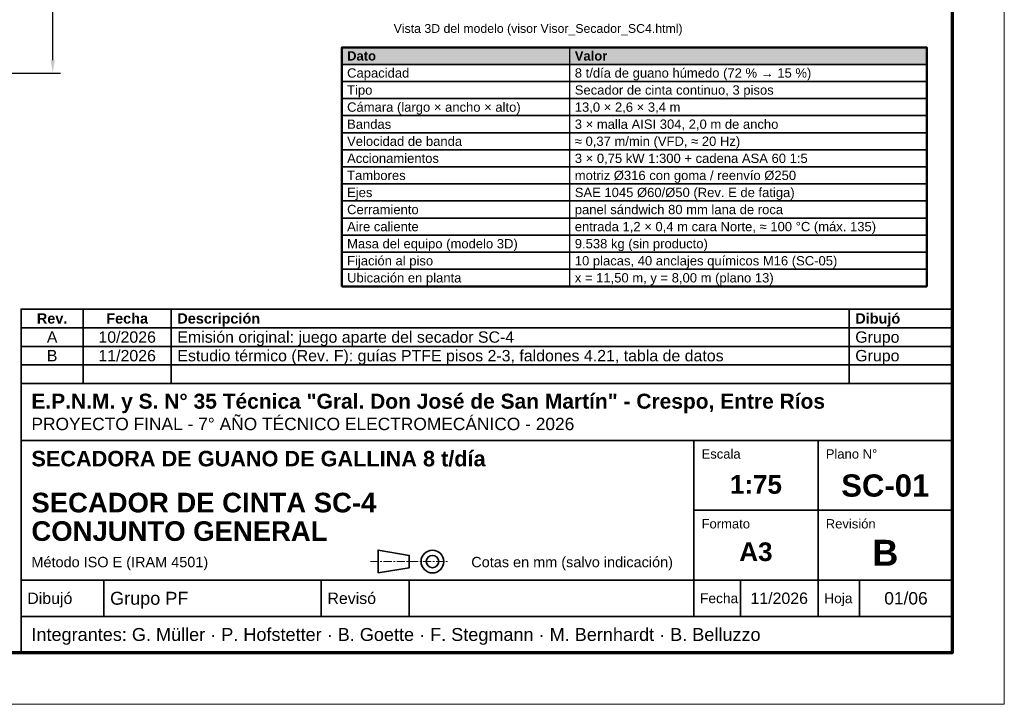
# Model space of a CAD drawing. Header units: millimetres. Extents: x 0 to 420, y 0 to 297.
# Tile 13 of 19: x 230 to 420, y 0 to 132. Entities that reach past the tile are written whole.
import ezdxf
from ezdxf.enums import TextEntityAlignment as Align

# ---------------------------------------------------------------- set-up
doc = ezdxf.new("R2010")
doc.units = ezdxf.units.MM
doc.header["$LTSCALE"] = 0.5
doc.linetypes.add('CENTER', pattern=[5.08, 3.175, -0.635, 0.635, -0.635])
for name, color, linetype, lineweight in [('CONTORNO', 7, 'CONTINUOUS', 50), ('COTAS', 7, 'CONTINUOUS', 25), ('EJES', 1, 'CENTER', 18), ('FINO', 7, 'CONTINUOUS', 25), ('HOJA', 8, 'CONTINUOUS', 13), ('RECUADRO', 7, 'CONTINUOUS', 70), ('RELLENO', 9, 'CONTINUOUS', 13), ('ROTULO', 7, 'CONTINUOUS', 35), ('TEXTO', 7, 'CONTINUOUS', 25)]:
    doc.layers.add(name, color=color, linetype=linetype, lineweight=lineweight)
doc.styles.add('NEGRITA', font='arialbd.ttf')
doc.styles.get("Standard").update_dxf_attribs({"font": 'arial.ttf'})
doc.dimstyles.new('IRAM', dxfattribs={"dimtxt": 2.5, "dimasz": 2.5, "dimexe": 1.5, "dimexo": 1, "dimgap": 0.8, "dimtad": 1, "dimdec": 1, "dimtxsty": 'Standard', "dimcen": 2.5, "dimazin": 3, "dimtfac": 1, "dimtmove": 0, "dimatfit": 3})

msp = doc.modelspace()

# ---------------------------------------------------------------- hatches: boundary and pattern name
at = {"layer": 'RELLENO', "true_color": 0xe2e8ee}
msp.add_hatch(color=7, dxfattribs=at).paths.add_polyline_path([(292, 123.7), (405, 123.7), (405, 127), (292, 127)])

# ---------------------------------------------------------------- linework, layer by layer
at = {"layer": 'CONTORNO'}
msp.add_lwpolyline([(292, 80.8), (405, 80.8), (405, 127), (292, 127)], close=True, dxfattribs=at)
at = {"layer": 'EJES'}
msp.add_line((297.5, 27.6), (312.5, 27.6), dxfattribs=at)
at = {"layer": 'FINO'}
msp.add_line((336, 127), (336, 80.8), dxfattribs=at)
for points in [[(292, 123.7), (405, 123.7), (405, 127), (292, 127)], [(292, 120.4), (405, 120.4), (405, 123.7), (292, 123.7)], [(292, 117.1), (405, 117.1), (405, 120.4), (292, 120.4)], [(292, 113.8), (405, 113.8), (405, 117.1), (292, 117.1)], [(292, 110.5), (405, 110.5), (405, 113.8), (292, 113.8)], [(292, 107.2), (405, 107.2), (405, 110.5), (292, 110.5)], [(292, 103.9), (405, 103.9), (405, 107.2), (292, 107.2)], [(292, 100.6), (405, 100.6), (405, 103.9), (292, 103.9)], [(292, 97.3), (405, 97.3), (405, 100.6), (292, 100.6)], [(292, 94), (405, 94), (405, 97.3), (292, 97.3)], [(292, 90.7), (405, 90.7), (405, 94), (292, 94)], [(292, 87.4), (405, 87.4), (405, 90.7), (292, 90.7)], [(292, 84.1), (405, 84.1), (405, 87.4), (292, 87.4)], [(292, 80.8), (405, 80.8), (405, 84.1), (292, 84.1)]]:
    msp.add_lwpolyline(points, close=True, dxfattribs=at)
at = {"layer": 'HOJA'}
msp.add_lwpolyline([(0, 0), (420, 0), (420, 297), (0, 297)], close=True, dxfattribs=at)
at = {"layer": 'RECUADRO'}
msp.add_lwpolyline([(20, 10), (410, 10), (410, 287), (20, 287)], close=True, dxfattribs=at)
at = {"layer": 'ROTULO'}
for p, q in [((242, 72.8), (242, 76.4)), ((259, 72.8), (259, 76.4)), ((390, 72.8), (390, 76.4)), ((242, 69.2), (242, 72.8)), ((259, 69.2), (259, 72.8)), ((390, 69.2), (390, 72.8)), ((242, 65.6), (242, 69.2)), ((259, 65.6), (259, 69.2)), ((390, 65.6), (390, 69.2)), ((242, 62), (242, 65.6)), ((259, 62), (259, 65.6)), ((390, 62), (390, 65.6)), ((230, 62), (410, 62)), ((230, 10), (230, 62)), ((230, 51), (410, 51)), ((360, 24), (360, 51)), ((384, 24), (384, 51)), ((360, 37.5), (410, 37.5)), ((230, 24), (410, 24)), ((246, 17), (246, 24)), ((288, 17), (288, 24)), ((305, 17), (305, 24)), ((360, 17), (360, 24)), ((369, 17), (369, 24)), ((384, 17), (384, 24)), ((392, 17), (392, 24)), ((230, 17), (410, 17))]:
    msp.add_line(p, q, dxfattribs=at)
for points in [[(230, 72.8), (410, 72.8), (410, 76.4), (230, 76.4)], [(230, 69.2), (410, 69.2), (410, 72.8), (230, 72.8)], [(230, 65.6), (410, 65.6), (410, 69.2), (230, 69.2)], [(230, 62), (410, 62), (410, 65.6), (230, 65.6)], [(299, 25.4), (305, 26.4), (305, 28.8), (299, 29.8)]]:
    msp.add_lwpolyline(points, close=True, dxfattribs=at)
for radius in [2.2, 1.2]:
    msp.add_circle((309.5, 27.6), radius, dxfattribs=at)

# ---------------------------------------------------------------- texts
at = {"layer": 'ROTULO', "style": 'NEGRITA'}
for s, height, p in [('Rev.', 2, (236, 74.6)), ('Fecha', 2, (250.5, 74.6)), ('1:75', 3.6, (372, 42.5)), ('SC-01', 4.3, (397, 42.3)), ('A3', 3.6, (372, 29.5)), ('B', 5, (397, 29.3))]:
    msp.add_text(s, height=height, dxfattribs=at).set_placement(p, align=Align.MIDDLE_CENTER)
for s, height, p in [('Descripción', 2, (260.2, 74.6)), ('Dibujó', 2, (391.2, 74.6)), ('E.P.N.M. y S. N° 35 Técnica "Gral. Don José de San Martín" - Crespo, Entre Ríos', 2.9, (232, 58.6)), ('SECADORA DE GUANO DE GALLINA 8 t/día', 3, (232, 47.5)), ('SECADOR DE CINTA SC-4', 3.8, (232, 39)), ('CONJUNTO GENERAL', 3.8, (232, 33.49))]:
    msp.add_text(s, height=height, dxfattribs=at).set_placement(p, align=Align.MIDDLE_LEFT)
at = {"layer": 'ROTULO'}
for s, height, p in [('Emisión original: juego aparte del secador SC-4', 2.2, (260.2, 71)), ('Grupo', 2.2, (391.2, 71)), ('Estudio térmico (Rev. F): guías PTFE pisos 2-3, faldones 4.21, tabla de datos', 2.2, (260.2, 67.4)), ('Grupo', 2.2, (391.2, 67.4)), ('PROYECTO FINAL - 7° AÑO TÉCNICO ELECTROMECÁNICO - 2026', 2.4, (232, 54.2)), ('Método ISO E (IRAM 4501)', 2, (232, 27.5)), ('Cotas en mm (salvo indicación)', 2, (317, 27.5)), ('Dibujó', 2.2, (231.2, 20.5)), ('Grupo PF', 2.5, (247.2, 20.5)), ('Revisó', 2.2, (289.2, 20.5)), ('Fecha', 1.9, (361.2, 20.5)), ('Hoja', 1.9, (385.2, 20.5)), ('Integrantes: G. Müller · P. Hofstetter · B. Goette · F. Stegmann · M. Bernhardt · B. Belluzzo', 2.5, (232, 13.5))]:
    msp.add_text(s, height=height, dxfattribs=at).set_placement(p, align=Align.MIDDLE_LEFT)
for s, height, p in [('A', 2.2, (236, 71)), ('10/2026', 2.2, (250.5, 71)), ('B', 2.2, (236, 67.4)), ('11/2026', 2.2, (250.5, 67.4)), ('11/2026', 2.2, (376.5, 20.5)), ('01/06', 2.4, (401, 20.5))]:
    msp.add_text(s, height=height, dxfattribs=at).set_placement(p, align=Align.MIDDLE_CENTER)
for s, p in [('Escala', (361.5, 49.3)), ('Plano N°', (385.5, 49.3)), ('Formato', (361.5, 35.8)), ('Revisión', (385.5, 35.8))]:
    msp.add_text(s, height=1.8, dxfattribs=at).set_placement(p, align=Align.TOP_LEFT)
at = {"layer": 'TEXTO'}
msp.add_text('Vista 3D del modelo (visor Visor_Secador_SC4.html)', height=1.7, dxfattribs=at).set_placement((302, 131.5), align=Align.TOP_LEFT)
at = {"layer": 'TEXTO', "style": 'NEGRITA'}
for s, p in [('Dato', (293, 125.35)), ('Valor', (337, 125.35))]:
    msp.add_text(s, height=1.8, dxfattribs=at).set_placement(p, align=Align.MIDDLE_LEFT)
at = {"layer": 'TEXTO'}
for s, p in [('Capacidad', (293, 122.05)), ('8 t/día de guano húmedo (72 % → 15 %)', (337, 122.05)), ('Tipo', (293, 118.75)), ('Secador de cinta continuo, 3 pisos', (337, 118.75)), ('Cámara (largo × ancho × alto)', (293, 115.45)), ('13,0 × 2,6 × 3,4 m', (337, 115.45)), ('Bandas', (293, 112.15)), ('3 × malla AISI 304, 2,0 m de ancho', (337, 112.15)), ('Velocidad de banda', (293, 108.85)), ('≈ 0,37 m/min (VFD, ≈ 20 Hz)', (337, 108.85)), ('Accionamientos', (293, 105.55)), ('3 × 0,75 kW 1:300 + cadena ASA 60 1:5', (337, 105.55)), ('Tambores', (293, 102.25)), ('motriz Ø316 con goma / reenvío Ø250', (337, 102.25)), ('Ejes', (293, 98.95)), ('SAE 1045 Ø60/Ø50 (Rev. E de fatiga)', (337, 98.95)), ('Cerramiento', (293, 95.65)), ('panel sándwich 80 mm lana de roca', (337, 95.65)), ('Aire caliente', (293, 92.35)), ('entrada 1,2 × 0,4 m cara Norte, ≈ 100 °C (máx. 135)', (337, 92.35)), ('Masa del equipo (modelo 3D)', (293, 89.05)), ('9.538 kg (sin producto)', (337, 89.05)), ('Fijación al piso', (293, 85.75)), ('10 placas, 40 anclajes químicos M16 (SC-05)', (337, 85.75)), ('Ubicación en planta', (293, 82.45)), ('x = 11,50 m, y = 8,00 m (plano 13)', (337, 82.45))]:
    msp.add_text(s, height=1.8, dxfattribs=at).set_placement(p, align=Align.MIDDLE_LEFT)

# ---------------------------------------------------------------- dimensions: what is measured, and where the dimension line sits
at = {"layer": 'COTAS'}
msp.add_linear_dim(base=(236.1213, 122), p1=(224.1213, 122), p2=(224.1213, 156.6667), angle=90, dimstyle='IRAM', override={"dimlfac": 75}, dxfattribs=at).render()

doc.saveas('drawing.dxf')
